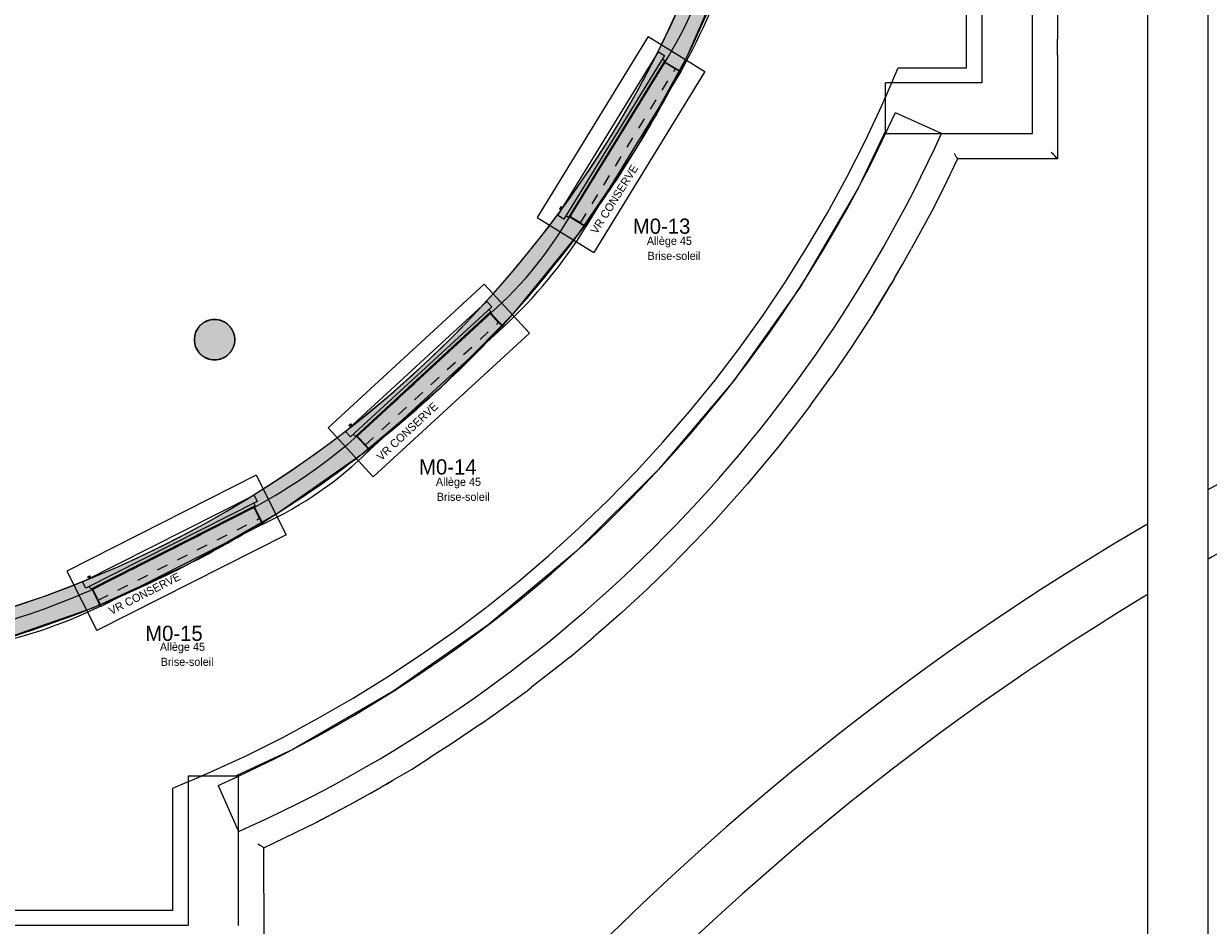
# Model space of a CAD drawing. Extents: x -24342 to 73038, y -9656 to 30949.
# Tile 16 of 118: x 2303 to 3475, y -4796 to -3904. Entities that reach past the tile are written whole.
import ezdxf
from ezdxf import colors
from ezdxf.entities.mleader import LeaderData, LeaderLine
from ezdxf.math import Vec2, Vec3

# ---------------------------------------------------------------- set-up
doc = ezdxf.new("R2010")
doc.units = 0
doc.set_wipeout_variables(frame=1)
for name, pattern in [('21.0032_xref_rdc_02_pro$0$Tirets A', [220, 110, -110]), ('21.0032_xref_rdc_02_pro$0$Traits', [564.444447, 282.222223, -282.222223]), ('21.0032_xref_rdc_02_pro$0$Wipeout_Contour', [1000, 0, -1000]), ('ACAD_ISO12W100', [21, 12, -3, 0, -3, 0, -3])]:
    doc.linetypes.add(name, pattern=pattern)
for name, color, linetype in [('0_XREF', 250, 'Continuous'), ('21.0032_xref_rdc_02_pro$0$00-00 nomenclature fenetres amphi 300', 251, 'Continuous'), ('21.0032_xref_rdc_02_pro$0$01-01 Terrain 3D.Terrain', 251, 'Continuous'), ('21.0032_xref_rdc_02_pro$0$02-06 Poutre.Construction', 251, 'Continuous'), ('21.0032_xref_rdc_02_pro$0$06-05 Texte 50ème 20ème - DCE.Texte', 251, 'Continuous'), ('21.0032_xref_rdc_02_pro$0$08-01 2D Dessin général.2D', 251, 'Continuous'), ('21.0032_xref_rdc_02_pro$0$08-01 contour hachures', 251, 'Continuous'), ('21.0032_xref_rdc_02_pro$0$A-AREA-____-OTLN.Modèle IFC', 251, 'Continuous'), ('21.0032_xref_rdc_02_pro$0$A-GLAZ-____-OTLN.Modèle IFC', 251, 'Continuous'), ('21.0032_xref_rdc_02_pro$0$A-WALL-____-OTLN.Modèle IFC', 251, 'Continuous'), ('21.0032_xref_rdc_02_pro$0$C-TOPO-____-OTLN.Modèle IFC', 251, 'Continuous'), ('21.0032_xref_rdc_02_pro$0$S-COLS-____-OTLN.Modèle IFC', 251, 'Continuous'), ('2_INCENDIE', 30, 'Continuous')]:
    doc.layers.add(name, color=color, linetype=linetype)
doc.styles.add('21.0032_xref_rdc_02_pro$0$Standard', font='txt')
doc.styles.add('21.0032_xref_rdc_02_pro$0$STYLE_GENERE_3', font='txt')
doc.styles.get("Standard").update_dxf_attribs({"font": 'calibri.ttf'})

# ---------------------------------------------------------------- blocks, each defined once
blk = doc.blocks.new('21.0032_xref_rdc_02_pro$0$Percement_5_1')
at = {"linetype": '21.0032_xref_rdc_02_pro$0$Wipeout_Contour', "ltscale": 202752.374545}
blk.add_wipeout([(26442, -43238), (26434, -43245), (26440, -43253), (26448, -43246)], dxfattribs=at).dxf.layer = '21.0032_xref_rdc_02_pro$0$A-WALL-____-OTLN.Modèle IFC'
at = {"layer": '21.0032_xref_rdc_02_pro$0$A-WALL-____-OTLN.Modèle IFC', "linetype": 'Continuous', "flags": 128}
for points in [[(26442, -43238), (26434, -43245)], [(26434, -43245), (26440, -43253)], [(26440, -43253), (26448, -43246)], [(26448, -43246), (26442, -43238)]]:
    blk.add_lwpolyline(points, dxfattribs=at)
blk = doc.blocks.new('21.0032_xref_rdc_02_pro$0$Percement_6_1')
at = {"linetype": '21.0032_xref_rdc_02_pro$0$Wipeout_Contour', "ltscale": 201480.745325}
blk.add_wipeout([(27764, -42020), (27758, -42027), (27765, -42034), (27772, -42027)], dxfattribs=at).dxf.layer = '21.0032_xref_rdc_02_pro$0$A-WALL-____-OTLN.Modèle IFC'
at = {"layer": '21.0032_xref_rdc_02_pro$0$A-WALL-____-OTLN.Modèle IFC', "linetype": 'Continuous', "flags": 128}
for points in [[(27764, -42020), (27758, -42027)], [(27758, -42027), (27765, -42034)], [(27772, -42027), (27764, -42020)], [(27765, -42034), (27772, -42027)]]:
    blk.add_lwpolyline(points, dxfattribs=at)
blk = doc.blocks.new('21.0032_xref_rdc_02_pro$0$Percement_7_1')
at = {"linetype": '21.0032_xref_rdc_02_pro$0$Wipeout_Contour', "ltscale": 200042.069565}
blk.add_wipeout([(28575, -41035), (28569, -41043), (28577, -41049), (28583, -41041)], dxfattribs=at).dxf.layer = '21.0032_xref_rdc_02_pro$0$A-WALL-____-OTLN.Modèle IFC'
at = {"layer": '21.0032_xref_rdc_02_pro$0$A-WALL-____-OTLN.Modèle IFC', "linetype": 'Continuous', "flags": 128}
for points in [[(28575, -41035), (28569, -41043)], [(28569, -41043), (28577, -41049)], [(28583, -41041), (28575, -41035)], [(28577, -41049), (28583, -41041)]]:
    blk.add_lwpolyline(points, dxfattribs=at)
blk = doc.blocks.new('21.0032_xref_rdc_02_pro$0$Percement_9_1')
at = {"linetype": '21.0032_xref_rdc_02_pro$0$Wipeout_Contour', "ltscale": 202836.903538}
blk.add_wipeout([(23784, -44781), (23774, -44784), (23778, -44794), (23787, -44790)], dxfattribs=at).dxf.layer = '21.0032_xref_rdc_02_pro$0$A-WALL-____-OTLN.Modèle IFC'
at = {"layer": '21.0032_xref_rdc_02_pro$0$A-WALL-____-OTLN.Modèle IFC', "linetype": 'Continuous', "flags": 128}
for points in [[(23784, -44781), (23774, -44784)], [(23774, -44784), (23778, -44794)], [(23778, -44794), (23787, -44790)], [(23787, -44790), (23784, -44781)]]:
    blk.add_lwpolyline(points, dxfattribs=at)
blk = doc.blocks.new('21.0032_xref_rdc_02_pro$0$Percement_10_1')
at = {"linetype": '21.0032_xref_rdc_02_pro$0$Wipeout_Contour', "ltscale": 203109.197729}
blk.add_wipeout([(25394, -43966), (25385, -43971), (25390, -43979), (25399, -43974)], dxfattribs=at).dxf.layer = '21.0032_xref_rdc_02_pro$0$A-WALL-____-OTLN.Modèle IFC'
at = {"layer": '21.0032_xref_rdc_02_pro$0$A-WALL-____-OTLN.Modèle IFC', "linetype": 'Continuous', "flags": 128}
for points in [[(25394, -43966), (25385, -43971)], [(25385, -43971), (25390, -43979)], [(25390, -43979), (25399, -43974)], [(25399, -43974), (25394, -43966)]]:
    blk.add_lwpolyline(points, dxfattribs=at)
blk = doc.blocks.new('21.0032_xref_rdc_02_pro$0$Percement_11_1')
at = {"linetype": '21.0032_xref_rdc_02_pro$0$Wipeout_Contour', "ltscale": 197276.242448}
blk.add_wipeout([(29517, -39503), (29512, -39512), (29521, -39516), (29526, -39507)], dxfattribs=at).dxf.layer = '21.0032_xref_rdc_02_pro$0$A-WALL-____-OTLN.Modèle IFC'
at = {"layer": '21.0032_xref_rdc_02_pro$0$A-WALL-____-OTLN.Modèle IFC', "linetype": 'Continuous', "flags": 128}
for points in [[(29517, -39503), (29512, -39512)], [(29512, -39512), (29521, -39516)], [(29526, -39507), (29517, -39503)], [(29521, -39516), (29526, -39507)]]:
    blk.add_lwpolyline(points, dxfattribs=at)
blk = doc.blocks.new('21.0032_xref_rdc_02_pro$0$Mur_5_1', base_point=(20620, -45429))
at = {"layer": '21.0032_xref_rdc_02_pro$0$A-WALL-____-OTLN.Modèle IFC', "linetype": 'Continuous'}
for points in [[(30460, -34440, -0.38226), (20760, -45274), (20760, -45555, 0.041552), (22581, -45204), (22579, -45194), (22588, -45192), (22591, -45201, 0.02809), (23778, -44794), (23774, -44784), (23784, -44781), (23787, -44790, 0.040226), (25390, -43979), (25385, -43971), (25394, -43966), (25399, -43974, 0.02835), (26440, -43253), (26434, -43245), (26442, -43238), (26448, -43246, 0.040092), (27765, -42034), (27758, -42027), (27764, -42020), (27772, -42027, 0.028357), (28577, -41049), (28569, -41043), (28575, -41035), (28583, -41041, 0.040091), (29521, -39516), (29512, -39512), (29517, -39503), (29526, -39507, 0.028338), (30035, -38348), (30025, -38344), (30029, -38335), (30038, -38339, 0.067979), (30700, -35386), (30690, -35385), (30691, -35375), (30701, -35376, 0.020952), (30740, -34440)], [(30701, -35376), (30700, -35386, 0.000224)], [(30035, -38348, 0.000224), (30038, -38339)], [(29521, -39516, 0.000224), (29526, -39507)], [(28583, -41041), (28577, -41049, 0.000224)], [(27765, -42034, 0.000224), (27772, -42027)], [(26448, -43246), (26440, -43253, 0.000224)], [(25399, -43974), (25390, -43979, 0.000224)], [(23778, -44794, 0.000224), (23787, -44790)], [(22581, -45204, 0.000224), (22591, -45201)], [(20760, -45274, -0.006453), (20480, -45301), (20760, -45555)], [(20480, -45301), (20480, -45582, 0.00629), (20760, -45555)]]:
    blk.add_hatch(color=256, dxfattribs=at).paths.add_polyline_path(points)
at = {"layer": '21.0032_xref_rdc_02_pro$0$A-WALL-____-OTLN.Modèle IFC', "linetype": 'Continuous', "flags": 128}
blk.add_lwpolyline([(20480, -45301), (20480, -45582)], dxfattribs=at)
at = {"layer": '21.0032_xref_rdc_02_pro$0$A-WALL-____-OTLN.Modèle IFC', "linetype": 'Continuous'}
for radius, start, end in [(10900, 274.8417, 0), (11180, 355.1988, 0), (11180, 339.5918, 355.1476), (11180, 333.0477, 339.5406), (11180, 323.8131, 332.9964), (11180, 317.2647, 323.7619), (11180, 308.03, 317.2135), (11180, 301.4832, 307.9788), (11180, 292.2178, 301.432), (11180, 285.7304, 292.1666), (11180, 276.1617, 285.6792)]:
    blk.add_arc((19560, -34440), radius, start, end, dxfattribs=at)
blk = doc.blocks.new('21.0032_xref_rdc_02_pro$0$Forme_1_1')
at = {"layer": '21.0032_xref_rdc_02_pro$0$C-TOPO-____-OTLN.Modèle IFC', "linetype": 'Continuous', "flags": 128}
for points in [[(20760, -45555), (21770, -45399), (22762, -45152), (23264, -44976), (23727, -44815), (24657, -44391), (25544, -43884), (26382, -43298), (27162, -42638), (27879, -41909), (27943, -41831), (28526, -41118), (29008, -40405), (29099, -40271), (29591, -39376), (30000, -38439), (30322, -37469), (30554, -36474), (30693, -35461), (30740, -34440), (30740, -32530), (30740, -32380)], [(32510, -32380), (32510, -32883), (32510, -34884), (32510, -39630)], [(31784, -39630), (31292, -40662), (30789, -41519), (30713, -41648), (30054, -42578), (30052, -42581), (29574, -43145), (29313, -43453), (28501, -44259), (27624, -44992), (26686, -45646), (25696, -46218), (24660, -46702)], [(32510, -39630), (31784, -39630)], [(24660, -46702), (24660, -47720), (24660, -47958)], [(24660, -47958), (24611, -47958), (23891, -47958), (17869, -47958), (16887, -47958), (10047, -47958), (9110, -47958)]]:
    blk.add_lwpolyline(points, dxfattribs=at)
blk = doc.blocks.new('21.0032_xref_rdc_02_pro$0$Mur_9_1', base_point=(24910, -48208))
at = {"linetype": '21.0032_xref_rdc_02_pro$0$Wipeout_Contour', "ltscale": 213555.07855}
blk.add_wipeout([(25160, -47958), (25160, -46482), (24660, -46482), (24660, -47958)], dxfattribs=at).dxf.layer = '21.0032_xref_rdc_02_pro$0$A-WALL-____-OTLN.Modèle IFC'
at = {"layer": '21.0032_xref_rdc_02_pro$0$A-WALL-____-OTLN.Modèle IFC', "linetype": 'Continuous', "flags": 128}
for points in [[(25160, -46482), (24660, -46482)], [(24660, -46482), (24660, -47958)], [(25160, -47958), (25160, -46482)]]:
    blk.add_lwpolyline(points, dxfattribs=at)
blk = doc.blocks.new('21.0032_xref_rdc_02_pro$0$Mur_10_1', base_point=(31559, -39880))
at = {"linetype": '21.0032_xref_rdc_02_pro$0$Wipeout_Contour', "ltscale": 154797.195289}
blk.add_wipeout([(32510, -39630), (33010, -40130), (33010, -39630)], dxfattribs=at).dxf.layer = '21.0032_xref_rdc_02_pro$0$A-WALL-____-OTLN.Modèle IFC'
at = {"linetype": '21.0032_xref_rdc_02_pro$0$Wipeout_Contour', "ltscale": 204618.443601}
blk.add_wipeout([(32510, -39630), (31559, -39630), (31559, -40130), (32510, -40130)], dxfattribs=at).dxf.layer = '21.0032_xref_rdc_02_pro$0$A-WALL-____-OTLN.Modèle IFC'
at = {"layer": '21.0032_xref_rdc_02_pro$0$A-WALL-____-OTLN.Modèle IFC', "linetype": 'Continuous', "flags": 128}
blk.add_lwpolyline([(31559, -40130), (31559, -39630)], dxfattribs=at)
at = {"linetype": '21.0032_xref_rdc_02_pro$0$Wipeout_Contour', "ltscale": 154867.579501}
blk.add_wipeout([(32510, -40130), (33010, -40130), (32510, -39630)], dxfattribs=at).dxf.layer = '21.0032_xref_rdc_02_pro$0$A-WALL-____-OTLN.Modèle IFC'
at = {"layer": '21.0032_xref_rdc_02_pro$0$A-WALL-____-OTLN.Modèle IFC', "linetype": 'Continuous', "flags": 128}
for points in [[(32510, -39630), (31559, -39630)], [(33010, -40130), (33010, -39630)], [(31559, -40130), (33010, -40130)]]:
    blk.add_lwpolyline(points, dxfattribs=at)
blk = doc.blocks.new('21.0032_xref_rdc_02_pro$0$Mur_11_1', base_point=(32760, -39880))
at = {"linetype": '21.0032_xref_rdc_02_pro$0$Wipeout_Contour', "ltscale": 137308.163985}
blk.add_wipeout([(32510, -32380), (33010, -31880), (32510, -31880)], dxfattribs=at).dxf.layer = '21.0032_xref_rdc_02_pro$0$A-WALL-____-OTLN.Modèle IFC'
at = {"linetype": '21.0032_xref_rdc_02_pro$0$Wipeout_Contour', "ltscale": 194959.817278}
blk.add_wipeout([(32510, -32380), (32510, -39630), (33010, -39630), (33010, -32380)], dxfattribs=at).dxf.layer = '21.0032_xref_rdc_02_pro$0$A-WALL-____-OTLN.Modèle IFC'
at = {"linetype": '21.0032_xref_rdc_02_pro$0$Wipeout_Contour', "ltscale": 138015.223671}
blk.add_wipeout([(32510, -32380), (33010, -32380), (33010, -31880)], dxfattribs=at).dxf.layer = '21.0032_xref_rdc_02_pro$0$A-WALL-____-OTLN.Modèle IFC'
at = {"layer": '21.0032_xref_rdc_02_pro$0$A-WALL-____-OTLN.Modèle IFC', "linetype": 'Continuous', "flags": 128}
for points in [[(33010, -31880), (32510, -31880)], [(33010, -39630), (33010, -31880)], [(32510, -32380), (32510, -39630)]]:
    blk.add_lwpolyline(points, dxfattribs=at)
blk = doc.blocks.new('21.0032_xref_rdc_02_pro$0$Mur_13_1', base_point=(25058, -46802))
at = {"layer": '21.0032_xref_rdc_02_pro$0$A-WALL-____-OTLN.Modèle IFC', "linetype": 'Continuous', "flags": 128}
for points in [[(32110, -40130), (31655, -39924)], [(24957, -46574), (25160, -47031)]]:
    blk.add_lwpolyline(points, dxfattribs=at)
at = {"layer": '21.0032_xref_rdc_02_pro$0$A-WALL-____-OTLN.Modèle IFC', "linetype": 'Continuous'}
for radius in [13280, 13780]:
    blk.add_arc((19560, -34440), radius, 293.978, 335.6118, dxfattribs=at)
blk = doc.blocks.new('21.0032_xref_rdc_02_pro$0$Mur_218_1', base_point=(68756, -84280))
at = {"layer": '21.0032_xref_rdc_02_pro$0$01-01 Terrain 3D.Terrain', "linetype": 'Continuous'}
for radius, start in [(27000, 60.2447), (26400, 59.4975)]:
    blk.add_arc((47750, -67318), radius, start, 283.7434, dxfattribs=at)
blk = doc.blocks.new('21.0032_xref_rdc_02_pro$0$Mur_223_1', base_point=(34750, -32030))
at = {"linetype": '21.0032_xref_rdc_02_pro$0$Wipeout_Contour', "ltscale": 222387.020823}
blk.add_wipeout([(34150, -54118), (34750, -54118), (34750, -32030), (34150, -32030)], dxfattribs=at).dxf.layer = '21.0032_xref_rdc_02_pro$0$01-01 Terrain 3D.Terrain'
at = {"layer": '21.0032_xref_rdc_02_pro$0$01-01 Terrain 3D.Terrain', "linetype": 'Continuous', "flags": 128}
for points in [[(34750, -54118), (34750, -38078)], [(34150, -38352), (34150, -54118)]]:
    blk.add_lwpolyline(points, dxfattribs=at)
blk = doc.blocks.new('21.0032_xref_rdc_02_pro$0$Poteau_10_1', base_point=(24922, -42168))
at = {"layer": '21.0032_xref_rdc_02_pro$0$S-COLS-____-OTLN.Modèle IFC', "linetype": 'Continuous'}
blk.add_hatch(color=256, dxfattribs=at).paths.add_polyline_path([(24722, -42168, 0.414214), (24922, -42368, 0.414214), (25122, -42168, 0.414214), (24922, -41968, 0.414214)])
at = {"layer": '21.0032_xref_rdc_02_pro$0$S-COLS-____-OTLN.Modèle IFC', "linetype": 'Continuous', "flags": 128}
blk.add_lwpolyline([(24722, -42168, 0.414214), (24922, -42368, 0.414214), (25122, -42168, 0.414214), (24922, -41968, 0.414214)], format="xyb", close=True, dxfattribs=at)
blk = doc.blocks.new('21.0032_xref_rdc_02_pro$0$Mur 1[9]_1', base_point=(8360, -48708))
at = {"layer": '21.0032_xref_rdc_02_pro$0$A-WALL-____-OTLN.Modèle IFC', "linetype": 'Continuous'}
for p, q in [((32360, -39480), (32360, -32530)), ((33260, -38801), (33259, -39197)), ((33259, -39354), (33259, -39197)), ((33259, -39354), (33259, -39900)), ((31525, -39846), (31684, -39480)), ((31684, -39480), (32360, -39480)), ((31356, -40207), (31525, -39846)), ((33259, -39900), (33260, -40380)), ((31175, -40563), (31356, -40207)), ((32270, -40380), (32124, -40682)), ((32235, -40324), (32243, -40337)), ((32243, -40337), (32251, -40350)), ((32251, -40350), (32258, -40361)), ((32258, -40361), (32264, -40370)), ((32264, -40370), (32268, -40376)), ((32268, -40376), (32270, -40380)), ((32747, -40380), (32270, -40380)), ((33260, -40380), (32747, -40380)), ((33218, -40338), (33197, -40317)), ((33235, -40355), (33218, -40338)), ((33249, -40369), (33235, -40355)), ((33257, -40377), (33249, -40369)), ((33260, -40380), (33257, -40377)), ((30983, -40913), (31175, -40563)), ((32124, -40682), (32017, -40896)), ((30781, -41257), (30983, -40913)), ((32017, -40896), (31812, -41271)), ((30569, -41595), (30781, -41257)), ((31727, -41425), (31812, -41271)), ((31647, -41561), (31727, -41425)), ((31647, -41561), (31438, -41906)), ((31644, -41566), (31611, -41621)), ((30346, -41927), (30569, -41595)), ((31438, -41906), (31611, -41621)), ((30114, -42251), (30346, -41927)), ((31438, -41906), (31218, -42246)), ((29872, -42568), (30114, -42251)), ((31218, -42246), (31140, -42360)), ((31140, -42360), (31026, -42525)), ((30817, -42814), (31026, -42525)), ((29620, -42878), (29872, -42568)), ((29359, -43179), (29620, -42878)), ((30817, -42814), (30677, -42996)), ((30677, -42996), (30503, -43220)), ((29089, -43473), (29359, -43179)), ((30503, -43220), (30193, -43593)), ((28810, -43759), (29089, -43473)), ((29873, -43953), (30193, -43593)), ((28522, -44035), (28810, -43759)), ((28227, -44303), (28522, -44035)), ((29873, -43953), (29764, -44067)), ((29764, -44067), (29438, -44403)), ((27923, -44562), (28227, -44303)), ((29200, -44633), (29438, -44403)), ((27611, -44812), (27923, -44562)), ((28949, -44865), (29200, -44633)), ((27292, -45052), (27611, -44812)), ((28949, -44865), (28666, -45113)), ((26966, -45282), (27292, -45052)), ((28431, -45309), (28666, -45113)), ((26633, -45502), (26966, -45282)), ((28431, -45309), (28336, -45385)), ((28336, -45385), (28056, -45604)), ((28278, -45431), (28292, -45419)), ((28292, -45419), (28306, -45409)), ((26294, -45712), (26633, -45502)), ((27675, -45885), (28012, -45638)), ((28012, -45638), (28056, -45604)), ((25948, -45911), (26294, -45712)), ((25597, -46100), (25948, -45911)), ((27551, -45970), (27675, -45885)), ((27551, -45970), (27265, -46165)), ((25240, -46278), (25597, -46100)), ((24877, -46445), (25240, -46278)), ((27265, -46165), (27059, -46296)), ((26869, -46416), (27059, -46296)), ((24510, -46601), (24877, -46445)), ((26686, -46524), (26869, -46416)), ((24510, -47808), (24510, -46601)), ((26460, -46656), (26686, -46524)), ((26622, -46561), (26460, -46656)), ((26622, -46561), (26681, -46526)), ((25928, -46942), (26306, -46740)), ((26295, -46746), (25928, -46942)), ((26460, -46656), (26295, -46746)), ((26460, -46656), (26306, -46740)), ((25410, -47192), (25928, -46942)), ((25367, -47165), (25354, -47156)), ((25380, -47173), (25367, -47165)), ((25391, -47180), (25380, -47173)), ((25400, -47186), (25391, -47180)), ((25406, -47190), (25400, -47186)), ((25410, -47192), (25406, -47190)), ((25410, -47641), (25410, -47192)), ((25410, -47641), (25409, -48187)), ((9260, -47808), (24510, -47808))]:
    blk.add_line(p, q, dxfattribs=at)
blk = doc.blocks.new('21.0032_xref_rdc_02_pro$0$Elément Modèle 2[13]_1', base_point=(25150, -43383))
at = {"layer": '21.0032_xref_rdc_02_pro$0$A-GLAZ-____-OTLN.Modèle IFC', "linetype": 'Continuous'}
for p, q in [((23617, -44562), (25313, -43704)), ((25344, -43767), (23649, -44625)), ((25322, -43812), (23698, -44633)), ((25309, -43785), (25322, -43812)), ((25313, -43704), (25344, -43767)), ((25313, -43816), (25318, -43825)), ((23712, -44638), (25318, -43825)), ((25395, -43989), (25313, -43827)), ((25318, -43825), (25400, -43987)), ((23800, -44801), (25397, -43992)), ((25396, -43992), (25395, -43989)), ((25396, -43992), (25401, -43989)), ((25397, -43992), (25396, -43992)), ((25397, -43992), (25401, -43990)), ((25400, -43987), (25401, -43989)), ((25401, -43989), (25401, -43990)), ((23666, -44515), (23668, -44514)), ((23669, -44520), (23666, -44515)), ((23668, -44514), (23672, -44512)), ((23668, -44514), (23670, -44519)), ((23670, -44519), (23669, -44520)), ((23674, -44517), (23670, -44519)), ((23686, -44505), (23672, -44512)), ((23674, -44517), (23682, -44513)), ((23682, -44513), (23689, -44526)), ((23690, -44506), (23686, -44505)), ((23698, -44522), (23690, -44506)), ((23649, -44625), (23617, -44562)), ((23698, -44633), (23685, -44607)), ((23712, -44638), (23707, -44629)), ((23794, -44800), (23712, -44638)), ((23716, -44636), (23798, -44797)), ((23795, -44802), (23794, -44800)), ((23795, -44802), (23799, -44800)), ((23795, -44803), (23800, -44801)), ((23795, -44803), (23795, -44802)), ((23798, -44797), (23799, -44800)), ((23799, -44800), (23800, -44801))]:
    blk.add_line(p, q, dxfattribs=at)
blk = doc.blocks.new('21.0032_xref_rdc_02_pro$0$Elément Modèle 2[14]_1', base_point=(27372, -41526))
at = {"layer": '21.0032_xref_rdc_02_pro$0$A-GLAZ-____-OTLN.Modèle IFC', "linetype": 'Continuous'}
for p, q in [((26217, -43077), (27615, -41791)), ((27615, -41791), (27663, -41842)), ((27663, -41842), (26265, -43129)), ((27654, -41891), (26315, -43124)), ((26329, -43124), (27653, -41905)), ((27633, -41869), (27654, -41891)), ((27646, -41898), (27653, -41905)), ((27772, -42042), (27649, -41909)), ((27653, -41905), (27776, -42039)), ((26458, -43257), (27775, -42045)), ((27774, -42044), (27772, -42042)), ((27774, -42044), (27778, -42041)), ((27775, -42045), (27774, -42044)), ((27775, -42045), (27778, -42042)), ((27776, -42039), (27778, -42041)), ((27778, -42041), (27778, -42042)), ((26265, -43129), (26217, -43077)), ((26252, -43019), (26253, -43017)), ((26255, -43022), (26252, -43019)), ((26253, -43017), (26256, -43014)), ((26253, -43017), (26256, -43021)), ((26256, -43021), (26255, -43022)), ((26268, -43003), (26256, -43014)), ((26259, -43018), (26256, -43021)), ((26259, -43018), (26266, -43012)), ((26266, -43012), (26276, -43023)), ((26272, -43003), (26268, -43003)), ((26284, -43016), (26272, -43003)), ((26315, -43124), (26294, -43102)), ((26329, -43124), (26322, -43117)), ((26452, -43258), (26329, -43124)), ((26332, -43121), (26455, -43254)), ((26453, -43260), (26452, -43258)), ((26453, -43260), (26457, -43256)), ((26454, -43260), (26453, -43260)), ((26454, -43260), (26458, -43257)), ((26455, -43254), (26457, -43256)), ((26457, -43256), (26458, -43257))]:
    blk.add_line(p, q, dxfattribs=at)
blk = doc.blocks.new('21.0032_xref_rdc_02_pro$0$Elément Modèle 2[15]_1', base_point=(29004, -39134))
at = {"layer": '21.0032_xref_rdc_02_pro$0$A-GLAZ-____-OTLN.Modèle IFC', "linetype": 'Continuous'}
for p, q in [((28316, -40941), (29311, -39322)), ((29371, -39359), (28375, -40978)), ((29311, -39322), (29371, -39359)), ((29375, -39409), (28422, -40959)), ((28436, -40956), (29379, -39423)), ((29350, -39393), (29375, -39409)), ((29370, -39417), (29379, -39423)), ((29531, -39522), (29376, -39427)), ((29379, -39423), (29533, -39518)), ((28596, -41049), (29534, -39524)), ((29533, -39523), (29531, -39522)), ((29533, -39518), (29535, -39519)), ((29533, -39523), (29535, -39519)), ((29534, -39524), (29533, -39523)), ((29534, -39524), (29536, -39520)), ((29535, -39519), (29536, -39520)), ((28333, -40875), (28334, -40874)), ((28337, -40878), (28333, -40875)), ((28334, -40874), (28336, -40870)), ((28334, -40874), (28338, -40876)), ((28345, -40856), (28336, -40870)), ((28338, -40876), (28337, -40878)), ((28340, -40873), (28338, -40876)), ((28340, -40873), (28345, -40865)), ((28348, -40855), (28345, -40856)), ((28345, -40865), (28358, -40873)), ((28363, -40864), (28348, -40855)), ((28375, -40978), (28316, -40941)), ((28422, -40959), (28396, -40943)), ((28436, -40956), (28427, -40951)), ((28590, -41051), (28436, -40956)), ((28438, -40952), (28593, -41047)), ((28592, -41052), (28590, -41051)), ((28592, -41052), (28595, -41048)), ((28593, -41053), (28592, -41052)), ((28593, -41047), (28595, -41048)), ((28593, -41053), (28596, -41049)), ((28595, -41048), (28596, -41049))]:
    blk.add_line(p, q, dxfattribs=at)
blk = doc.blocks.new('21.0032_xref_rdc_02_pro$0$Poutre_66_1', base_point=(28540, -41014))
at = {"layer": '21.0032_xref_rdc_02_pro$0$02-06 Poutre.Construction', "linetype": '21.0032_xref_rdc_02_pro$0$Tirets A'}
for p, q in [((28438, -40952), (29376, -39427)), ((29478, -39490), (29376, -39427)), ((28540, -41014), (29478, -39490)), ((28540, -41014), (28438, -40952))]:
    blk.add_line(p, q, dxfattribs=at)
blk = doc.blocks.new('21.0032_xref_rdc_02_pro$0$Poutre_67_1', base_point=(28540, -41014))
at = {"layer": '21.0032_xref_rdc_02_pro$0$02-06 Poutre.Construction', "linetype": '21.0032_xref_rdc_02_pro$0$Tirets A'}
for p, q in [((28438, -40952), (29376, -39427)), ((29478, -39490), (29376, -39427)), ((28540, -41014), (29478, -39490)), ((28540, -41014), (28438, -40952))]:
    blk.add_line(p, q, dxfattribs=at)
blk = doc.blocks.new('21.0032_xref_rdc_02_pro$0$Poutre_68_1', base_point=(28540, -41014))
at = {"layer": '21.0032_xref_rdc_02_pro$0$02-06 Poutre.Construction', "linetype": '21.0032_xref_rdc_02_pro$0$Tirets A'}
for p, q in [((28438, -40952), (29376, -39427)), ((29478, -39490), (29376, -39427)), ((28540, -41014), (29478, -39490)), ((28540, -41014), (28438, -40952))]:
    blk.add_line(p, q, dxfattribs=at)
blk = doc.blocks.new('21.0032_xref_rdc_02_pro$0$Poutre_69_1', base_point=(28540, -41014))
at = {"layer": '21.0032_xref_rdc_02_pro$0$02-06 Poutre.Construction', "linetype": '21.0032_xref_rdc_02_pro$0$Tirets A'}
for p, q in [((28438, -40952), (29376, -39427)), ((29478, -39490), (29376, -39427)), ((28540, -41014), (29478, -39490)), ((28540, -41014), (28438, -40952))]:
    blk.add_line(p, q, dxfattribs=at)
blk = doc.blocks.new('21.0032_xref_rdc_02_pro$0$Poutre_70_1', base_point=(26414, -43209))
at = {"layer": '21.0032_xref_rdc_02_pro$0$02-06 Poutre.Construction', "linetype": '21.0032_xref_rdc_02_pro$0$Tirets A'}
for p, q in [((26332, -43121), (27649, -41909)), ((27731, -41997), (27649, -41909)), ((26414, -43209), (27731, -41997)), ((26414, -43209), (26332, -43121))]:
    blk.add_line(p, q, dxfattribs=at)
blk = doc.blocks.new('21.0032_xref_rdc_02_pro$0$Poutre_71_1', base_point=(26414, -43209))
at = {"layer": '21.0032_xref_rdc_02_pro$0$02-06 Poutre.Construction', "linetype": '21.0032_xref_rdc_02_pro$0$Tirets A'}
for p, q in [((26332, -43121), (27649, -41909)), ((27731, -41997), (27649, -41909)), ((26414, -43209), (27731, -41997)), ((26414, -43209), (26332, -43121))]:
    blk.add_line(p, q, dxfattribs=at)
blk = doc.blocks.new('21.0032_xref_rdc_02_pro$0$Poutre_72_1', base_point=(26414, -43209))
at = {"layer": '21.0032_xref_rdc_02_pro$0$02-06 Poutre.Construction', "linetype": '21.0032_xref_rdc_02_pro$0$Tirets A'}
for p, q in [((26332, -43121), (27649, -41909)), ((27731, -41997), (27649, -41909)), ((26414, -43209), (27731, -41997)), ((26414, -43209), (26332, -43121))]:
    blk.add_line(p, q, dxfattribs=at)
blk = doc.blocks.new('21.0032_xref_rdc_02_pro$0$Poutre_73_1', base_point=(26414, -43209))
at = {"layer": '21.0032_xref_rdc_02_pro$0$02-06 Poutre.Construction', "linetype": '21.0032_xref_rdc_02_pro$0$Tirets A'}
for p, q in [((26332, -43121), (27649, -41909)), ((27731, -41997), (27649, -41909)), ((26414, -43209), (27731, -41997)), ((26414, -43209), (26332, -43121))]:
    blk.add_line(p, q, dxfattribs=at)
blk = doc.blocks.new('21.0032_xref_rdc_02_pro$0$Poutre_74_1', base_point=(23770, -44743))
at = {"layer": '21.0032_xref_rdc_02_pro$0$02-06 Poutre.Construction', "linetype": '21.0032_xref_rdc_02_pro$0$Tirets A'}
for p, q in [((23716, -44636), (25313, -43827)), ((23770, -44743), (25367, -43934)), ((25367, -43934), (25313, -43827)), ((23770, -44743), (23716, -44636))]:
    blk.add_line(p, q, dxfattribs=at)
blk = doc.blocks.new('21.0032_xref_rdc_02_pro$0$Poutre_75_1', base_point=(23770, -44743))
at = {"layer": '21.0032_xref_rdc_02_pro$0$02-06 Poutre.Construction', "linetype": '21.0032_xref_rdc_02_pro$0$Tirets A'}
for p, q in [((23716, -44636), (25313, -43827)), ((23770, -44743), (25367, -43934)), ((25367, -43934), (25313, -43827)), ((23770, -44743), (23716, -44636))]:
    blk.add_line(p, q, dxfattribs=at)
blk = doc.blocks.new('21.0032_xref_rdc_02_pro$0$Poutre_76_1', base_point=(23770, -44743))
at = {"layer": '21.0032_xref_rdc_02_pro$0$02-06 Poutre.Construction', "linetype": '21.0032_xref_rdc_02_pro$0$Tirets A'}
for p, q in [((23716, -44636), (25313, -43827)), ((23770, -44743), (25367, -43934)), ((25367, -43934), (25313, -43827)), ((23770, -44743), (23716, -44636))]:
    blk.add_line(p, q, dxfattribs=at)
blk = doc.blocks.new('21.0032_xref_rdc_02_pro$0$Poutre_77_1', base_point=(23770, -44743))
at = {"layer": '21.0032_xref_rdc_02_pro$0$02-06 Poutre.Construction', "linetype": '21.0032_xref_rdc_02_pro$0$Tirets A'}
for p, q in [((23716, -44636), (25313, -43827)), ((23770, -44743), (25367, -43934)), ((25367, -43934), (25313, -43827)), ((23770, -44743), (23716, -44636))]:
    blk.add_line(p, q, dxfattribs=at)
blk = doc.blocks.new('21.0032_xref_rdc_02_pro')
at = {"layer": '21.0032_xref_rdc_02_pro$0$08-01 2D Dessin général.2D', "linetype": 'Continuous', "flags": 128}
for points in [[(2937.6, -3942.7, 0.067309), (2987.7, -3829.2)], [(2764.9, -4190.9, 0.085694), (2846.5, -4089.4)], [(2531.3, -4382.7, 0.055207), (2636, -4309.7)]]:
    blk.add_lwpolyline(points, format="xyb", dxfattribs=at)
at = {"layer": '21.0032_xref_rdc_02_pro$0$08-01 contour hachures', "linetype": '21.0032_xref_rdc_02_pro$0$Traits', "flags": 128}
for points in [[(2920.9, -3917.2), (2811.3, -4096.1)], [(2758.9, -4161.8), (2604.6, -4304)]]:
    blk.add_lwpolyline(points, dxfattribs=at)
at = {"layer": '21.0032_xref_rdc_02_pro$0$A-AREA-____-OTLN.Modèle IFC', "linetype": 'Continuous', "flags": 128}
blk.add_lwpolyline([(2472.2, -4216.8, -1), (2512.2, -4216.8, -1)], format="xyb", close=True, dxfattribs=at)
at = {"layer": '21.0032_xref_rdc_02_pro$0$A-WALL-____-OTLN.Modèle IFC', "linetype": 'Continuous', "xscale": 0.1, "yscale": 0.1, "zscale": 0.1}
for name in ['21.0032_xref_rdc_02_pro$0$Percement_11_1', '21.0032_xref_rdc_02_pro$0$Percement_7_1', '21.0032_xref_rdc_02_pro$0$Percement_6_1', '21.0032_xref_rdc_02_pro$0$Percement_5_1', '21.0032_xref_rdc_02_pro$0$Percement_10_1', '21.0032_xref_rdc_02_pro$0$Percement_9_1']:
    blk.add_blockref(name, (0, 0), dxfattribs=at)
at = {"layer": '21.0032_xref_rdc_02_pro$0$S-COLS-____-OTLN.Modèle IFC', "xscale": 0.1, "yscale": 0.1, "zscale": 0.1}
blk.add_blockref('21.0032_xref_rdc_02_pro$0$Poteau_10_1', (2492.2, -4216.8), dxfattribs=at)
at = {"layer": '21.0032_xref_rdc_02_pro$0$00-00 nomenclature fenetres amphi 300', "linetype": 'Continuous', "char_height": 15, "attachment_point": 5, "style": '21.0032_xref_rdc_02_pro$0$STYLE_GENERE_3'}
for s, insert in [('\\A1;M0-13', (2934.3, -4104.7)), ('\\A1;M0-14', (2722.9, -4342.7)), ('\\A1;M0-15', (2452, -4507.2))]:
    blk.add_mtext(s, dxfattribs=dict(at, insert=insert))
at = {"layer": '21.0032_xref_rdc_02_pro$0$06-05 Texte 50ème 20ème - DCE.Texte', "linetype": 'Continuous', "char_height": 8, "attachment_point": 5, "style": '21.0032_xref_rdc_02_pro$0$Standard'}
for insert, rotation in [((2887.6, -4078), 58.0048), ((2682.8, -4307.5), 43.0705), ((2422.9, -4467.9), 27.0741)]:
    blk.add_mtext('\\A1;VR CONSERVE', dxfattribs=dict(at, insert=insert, rotation=rotation))
for s, insert in [('\\A1;Allège 45', (2942, -4120.3)), ('\\A1;Brise-soleil', (2946.6, -4134)), ('\\A1;Allège 45', (2733.4, -4358.5)), ('\\A1;Brise-soleil', (2738.1, -4372.2)), ('\\A1;Allège 45', (2460.4, -4521.6)), ('\\A1;Brise-soleil', (2465, -4535.3))]:
    blk.add_mtext(s, dxfattribs=dict(at, insert=insert))
at = {"layer": '21.0032_xref_rdc_02_pro$0$08-01 2D Dessin général.2D', "linetype": 'Continuous', "flags": 128}
for points in [[(2953.5, -3951.6, 0.041734), (3005.5, -3834.2)], [(2777.5, -4204.3, 0.069125), (2859.8, -4104.6)], [(2539.8, -4399.2, 0.08638), (2645.8, -4325.7)], [(2254.3, -4503.8, 0.047469), (2376.6, -4461.3)], [(2258.1, -4520.4, 0.06685), (2380.1, -4479.8)]]:
    blk.add_lwpolyline(points, format="xyb", dxfattribs=at)
at = {"layer": '21.0032_xref_rdc_02_pro$0$08-01 contour hachures', "linetype": '21.0032_xref_rdc_02_pro$0$Traits', "flags": 128}
for points in [[(2920.9, -3917.2), (2977, -3951.6)], [(2977, -3951.6), (2867.4, -4130.5)], [(2811.3, -4096.1), (2867.4, -4130.5)], [(2758.9, -4161.8), (2803.5, -4210.2)], [(2803.5, -4210.2), (2649.2, -4352.4)], [(2604.6, -4304), (2649.2, -4352.4)], [(2533.4, -4350.9), (2346.2, -4445.5)], [(2533.4, -4350.9), (2563.1, -4409.6)], [(2563.1, -4409.6), (2375.9, -4504.2)], [(2346.2, -4445.5), (2375.9, -4504.2)]]:
    blk.add_lwpolyline(points, dxfattribs=at)
at = {"layer": '21.0032_xref_rdc_02_pro$0$A-AREA-____-OTLN.Modèle IFC', "linetype": 'Continuous', "flags": 128}
blk.add_lwpolyline([(2753.6, -2928), (2720.1, -2928, 0.243428), (1976, -2522.2, -0.999999), (1936, -2522.2, 0.018837), (1866.7, -2526.3, 0.045559), (1702, -2557.7, 0.328606), (1034.2, -3424, -0.414214), (1054.2, -3444, -0.414214), (1034.2, -3464, 0.401562), (1936, -4365.8, -0.999999), (1976, -4365.8, 0.027214), (2076, -4358.2), (2076, -4527.4, 0.38226), (3046, -3444), (3046, -3171), (2983.5, -3171), (2983.5, -3133), (3011.5, -3133), (3011.5, -2943), (2940.9, -2943, 0.047883), (2827.6, -2764.8), (2705.6, -2860.4, -0.021851)], format="xyb", close=True, dxfattribs=at)
at = {"layer": '21.0032_xref_rdc_02_pro$0$02-06 Poutre.Construction', "xscale": 0.1, "yscale": 0.1, "zscale": 0.1}
for name, p in [('21.0032_xref_rdc_02_pro$0$Poutre_66_1', (2854, -4101.4)), ('21.0032_xref_rdc_02_pro$0$Poutre_67_1', (2854, -4101.4)), ('21.0032_xref_rdc_02_pro$0$Poutre_68_1', (2854, -4101.4)), ('21.0032_xref_rdc_02_pro$0$Poutre_69_1', (2854, -4101.4)), ('21.0032_xref_rdc_02_pro$0$Poutre_70_1', (2641.4, -4320.9)), ('21.0032_xref_rdc_02_pro$0$Poutre_71_1', (2641.4, -4320.9)), ('21.0032_xref_rdc_02_pro$0$Poutre_72_1', (2641.4, -4320.9)), ('21.0032_xref_rdc_02_pro$0$Poutre_73_1', (2641.4, -4320.9)), ('21.0032_xref_rdc_02_pro$0$Poutre_74_1', (2377, -4474.3)), ('21.0032_xref_rdc_02_pro$0$Poutre_75_1', (2377, -4474.3)), ('21.0032_xref_rdc_02_pro$0$Poutre_76_1', (2377, -4474.3)), ('21.0032_xref_rdc_02_pro$0$Poutre_77_1', (2377, -4474.3))]:
    blk.add_blockref(name, p, dxfattribs=at)
at = {"layer": '21.0032_xref_rdc_02_pro$0$A-GLAZ-____-OTLN.Modèle IFC', "linetype": 'Continuous', "xscale": 0.1, "yscale": 0.1, "zscale": 0.1}
for name, p in [('21.0032_xref_rdc_02_pro$0$Elément Modèle 2[15]_1', (2900.4, -3913.4)), ('21.0032_xref_rdc_02_pro$0$Elément Modèle 2[14]_1', (2737.2, -4152.6)), ('21.0032_xref_rdc_02_pro$0$Elément Modèle 2[13]_1', (2515, -4338.3))]:
    blk.add_blockref(name, p, dxfattribs=at)
at = {"layer": '21.0032_xref_rdc_02_pro$0$A-WALL-____-OTLN.Modèle IFC', "xscale": 0.1, "yscale": 0.1, "zscale": 0.1}
blk.add_blockref('21.0032_xref_rdc_02_pro$0$Mur_5_1', (2062, -4542.9), dxfattribs=at)
at = {"layer": '21.0032_xref_rdc_02_pro$0$C-TOPO-____-OTLN.Modèle IFC', "linetype": 'Continuous', "xscale": 0.1, "yscale": 0.1, "zscale": 0.1}
blk.add_blockref('21.0032_xref_rdc_02_pro$0$Forme_1_1', (0, 0), dxfattribs=at)
at = {"layer": '21.0032_xref_rdc_02_pro$0$A-WALL-____-OTLN.Modèle IFC', "xscale": 0.1, "yscale": 0.1, "zscale": 0.1}
for name, p in [('21.0032_xref_rdc_02_pro$0$Mur_10_1', (3155.9, -3988)), ('21.0032_xref_rdc_02_pro$0$Mur_9_1', (2491, -4820.8))]:
    blk.add_blockref(name, p, dxfattribs=at)
at = {"layer": '21.0032_xref_rdc_02_pro$0$01-01 Terrain 3D.Terrain', "xscale": 0.1, "yscale": 0.1, "zscale": 0.1}
blk.add_blockref('21.0032_xref_rdc_02_pro$0$Mur_218_1', (6875.6, -8428), dxfattribs=at)
at = {"layer": '21.0032_xref_rdc_02_pro$0$A-WALL-____-OTLN.Modèle IFC', "xscale": 0.1, "yscale": 0.1, "zscale": 0.1}
for name, p in [('21.0032_xref_rdc_02_pro$0$Mur_11_1', (3276, -3988)), ('21.0032_xref_rdc_02_pro$0$Mur_13_1', (2505.8, -4680.2))]:
    blk.add_blockref(name, p, dxfattribs=at)
at = {"layer": '21.0032_xref_rdc_02_pro$0$01-01 Terrain 3D.Terrain', "xscale": 0.1, "yscale": 0.1, "zscale": 0.1}
blk.add_blockref('21.0032_xref_rdc_02_pro$0$Mur_223_1', (3475, -3203), dxfattribs=at)
at = {"layer": '21.0032_xref_rdc_02_pro$0$A-WALL-____-OTLN.Modèle IFC', "linetype": 'Continuous', "xscale": 0.1, "yscale": 0.1, "zscale": 0.1}
blk.add_blockref('21.0032_xref_rdc_02_pro$0$Mur 1[9]_1', (836, -4870.8), dxfattribs=at)

msp = doc.modelspace()

# ---------------------------------------------------------------- block references
at = {"layer": '0_XREF', "linetype": 'ACAD_ISO12W100'}
msp.add_blockref('21.0032_xref_rdc_02_pro', (0, 0), dxfattribs=at)

# ---------------------------------------------------------------- next in the draw order: leaders
at = {"layer": '2_INCENDIE'}
ml = msp.add_multileader_mtext('Standard', dxfattribs=at)
ml.set_content('CENTRALE DE COMMANDE ( AUTOMATE ) \\PVENTILATION NATURELLE DE LA GALERIE\\P\\P3 INTERRUPTEURS DE COMMANDE \\PDE LA VENTILATION MANUELLE', color=256)
ml.set_leader_properties()
ml.build(insert=Vec2(0, 0))
ml.multileader.update_dxf_attribs({"text_left_attachment_type": 2, "text_right_attachment_type": 2, "dogleg_length": 0.36, "arrow_head_size": 100})
ctx = ml.context
ctx.base_point, ctx.char_height, ctx.arrow_head_size, ctx.plane_origin = Vec3(1409.2, -2758.9), 50, 100, Vec3(4852.6, -1676.6)
ctx.left_attachment, ctx.right_attachment, ctx.text_align_type = 2, 2, 2
notes = []
notes.append((ctx, [(0, (1, 1, 0), (2813, -2758.9), (-1, 0), 66.6, [(1, [(3028.5, -2664.6), (3028.5, -2822.7)], 0, [])])]))
ctx.mtext.insert, ctx.mtext.alignment, ctx.mtext.flow_direction = Vec3(2744.3, -2563.8), 3, 5
ctx.mtext.has_bg_fill, ctx.mtext.bg_color, ctx.mtext.bg_scale_factor, ctx.mtext.bg_transparency, ctx.mtext.use_window_bg_color = 1, -1027028792, 1.5, 0, 1
for ctx, leaders in notes:
    for number, flags, end, landing, length, lines in leaders:
        leader = LeaderData()
        leader.index, (leader.has_last_leader_line, leader.has_dogleg_vector, leader.attachment_direction) = number, flags
        leader.last_leader_point, leader.dogleg_vector, leader.dogleg_length = Vec3(end), Vec3(landing), length
        for number, points, colour, breaks in lines:
            line = LeaderLine()
            line.index, line.vertices, line.color, line.breaks = number, Vec3.list(points), colors.encode_raw_color(colour), breaks
            leader.lines.append(line)
        ctx.leaders.append(leader)

doc.saveas('drawing.dxf')
